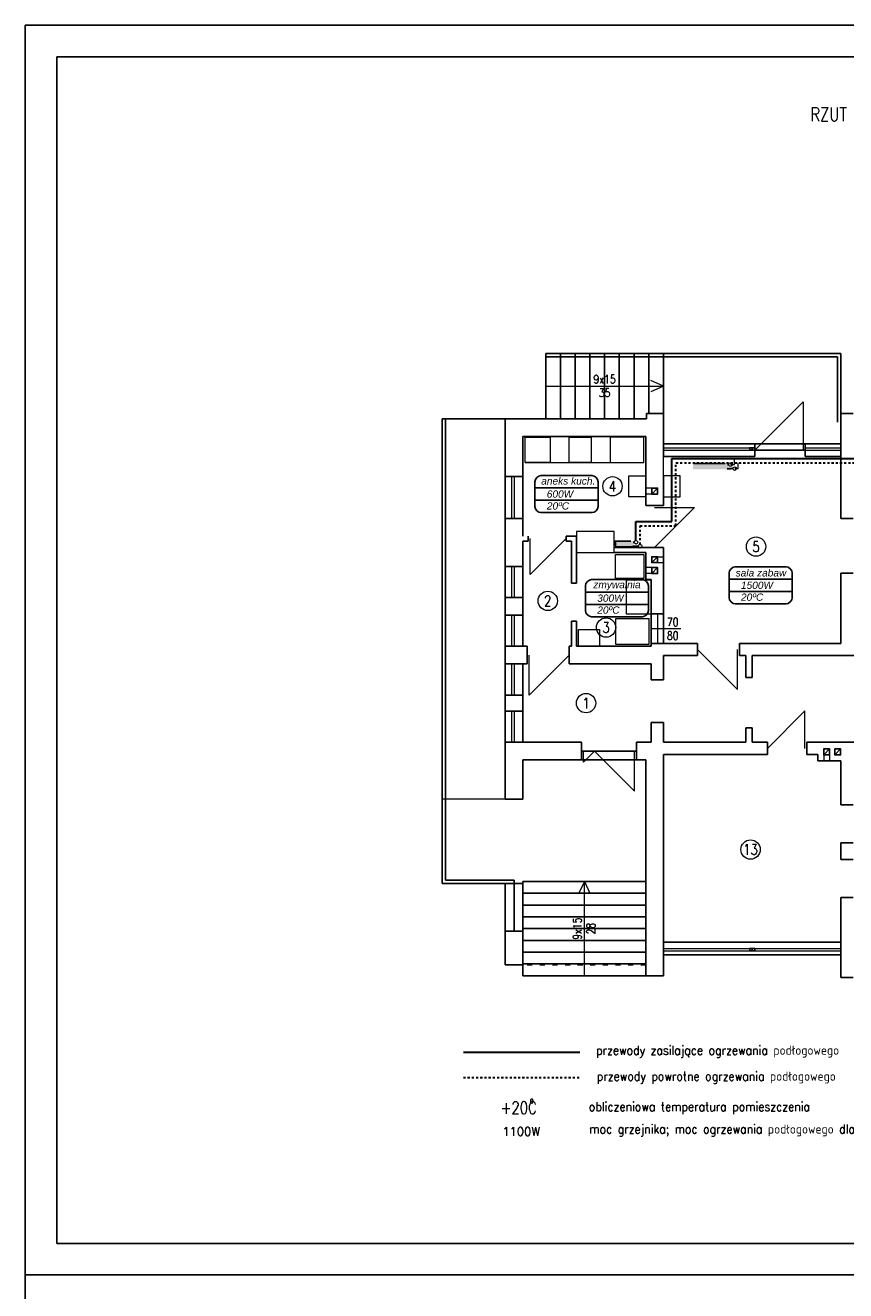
# Model space of a CAD drawing. Header units: centimetres. Extents: x 16800 to 40740, y -5708 to 2993.
# Tile 30 of 34: x 30160 to 32110, y -14 to 2993. Entities that reach past the tile are written whole.
import ezdxf
from ezdxf.enums import TextEntityAlignment as Align

# ---------------------------------------------------------------- set-up
doc = ezdxf.new("R2010")
doc.units = ezdxf.units.CM
doc.header["$MEASUREMENT"] = 0
doc.linetypes.add('3', pattern=[1, 0.5, -0.5])
doc.linetypes.add('ACAD_ISO03W100', pattern=[30, 12, -18])
doc.layers.get('defpoints').update_dxf_attribs({"color": 6})
for name, color, linetype, lineweight in [('INSTALACJA CO', 7, 'Continuous', 25), ('instalacja wody', 5, 'Continuous', 25), ('is_co_opis', 7, 'Continuous', 30), ('linia pomocnicza', 7, 'Continuous', 18), ('linia widokowa', 8, 'Continuous', 25), ('opis', 253, 'Continuous', 20), ('opisy', 7, 'Continuous', 18), ('wymiary', 7, 'Continuous', 18)]:
    doc.layers.add(name, color=color, linetype=linetype, lineweight=lineweight)
doc.layers.add('napisy', color=7, linetype='Continuous')
doc.layers.add('SAN_Etykiety pomieszczeń na rzucie', color=7, linetype='Continuous')
doc.styles.add('Etykiety pomieszczeń na rzucie', font='ariali.ttf')
doc.styles.add('OZD_C', font='romans.shx', dxfattribs={"width": 0.8})
doc.styles.get("Standard").update_dxf_attribs({"font": 'romanc.shx', "width": 0.8})

msp = doc.modelspace()

# ---------------------------------------------------------------- hatches: boundary and pattern name
at = {"layer": 'INSTALACJA CO'}
for points in [[(31746.891, 1937.639), (31746.891, 1951.32), (31829.772, 1951.32), (31829.772, 1937.639)], [(31562.993, 1753.122), (31562.993, 1766.781), (31605.139, 1766.781), (31605.139, 1753.1)]]:
    msp.add_hatch(color=256, dxfattribs=at).paths.add_polyline_path(points)

# ---------------------------------------------------------------- linework, layer by layer
at = {"layer": 'defpoints'}
for p, q in [((30160, 23), (30160, 2993)), ((30160, 2993), (34360, 2993)), ((30235, 98), (30235, 2918)), ((30235, 2918), (34285, 2918)), ((34285, 98), (30235, 98)), ((30160, 23), (34360, 23)), ((30160, -2947), (30160, 23)), ((30160, 23), (34360, 23))]:
    msp.add_line(p, q, dxfattribs=at)
at = {"layer": 'instalacja wody', "color": 0, "lineweight": 20}
for centre in [(31836.299, 1948.926), (31846.299, 1939.362), (31611.666, 1764.387), (31621.666, 1754.823)]:
    msp.add_circle(centre, 4.294, dxfattribs=at)
at = {"layer": 'linia pomocnicza'}
for p, q in [((31397, 2135.5), (31677, 2135.5)), ((31677, 2135.5), (31647, 2149)), ((31677, 2135.5), (31647, 2122)), ((31894, 1983), (32009, 2098)), ((32009, 2098), (32009, 1983)), ((31677, 1989), (31894, 1989)), ((32014, 1989), (32099, 1989)), ((31677, 1983), (31894, 1983)), ((31677, 1922), (31677, 1968)), ((31845.946, 1948.926), (31845.946, 1963.247)), ((32014, 1983), (32099, 1983)), ((31348, 1954), (31630, 1954)), ((31836.299, 1948.926), (31845.946, 1948.926)), ((31842.005, 1939.362), (31839.29, 1939.362)), ((31846.299, 1939.362), (31854.78, 1939.362)), ((31854.78, 1939.362), (31854.78, 1953.247)), ((31316, 1921), (31316, 1821)), ((31322, 1921), (31322, 1821)), ((31649, 1893), (31635, 1893)), ((31649, 1879), (31635, 1879)), ((31656, 1847), (31751, 1847)), ((31751, 1847), (31656, 1752)), ((31445.5, 1773), (31360.5, 1688)), ((31360.5, 1688), (31360.5, 1773)), ((31562.993, 1766.781), (31562.993, 1753.122)), ((31605.083, 1753.122), (31562.993, 1753.122)), ((31617.372, 1754.823), (31614.657, 1754.823)), ((31663, 1730), (31677, 1730)), ((31663, 1716), (31677, 1716)), ((31316, 1707), (31316, 1633)), ((31322, 1707), (31322, 1633)), ((31649, 1704), (31635, 1704)), ((31649, 1690), (31635, 1690)), ((31662.5, 1594), (31662.5, 1524)), ((31316, 1591), (31316, 1517)), ((31322, 1591), (31322, 1517)), ((31648, 1559), (31718, 1559)), ((31758, 1509.5), (31853, 1414.5)), ((31853, 1414.5), (31853, 1509.5)), ((31316, 1475), (31316, 1401)), ((31322, 1475), (31322, 1401)), ((31453, 1496), (31358, 1401)), ((31358, 1401), (31358, 1496)), ((31316, 1363), (31316, 1289)), ((31322, 1363), (31322, 1289)), ((32013, 1363.5), (31924, 1274.5)), ((32013, 1274.5), (32013, 1363.5)), ((31513, 1268), (31487, 1242)), ((31487, 1242), (31487, 1268)), ((31513, 1268), (31608, 1173)), ((31608, 1173), (31608, 1268)), ((32058, 1259), (32058, 1245)), ((32072, 1259), (32072, 1245)), ((31301, 1154), (31151, 1154)), ((31489, 958), (31476, 930)), ((31489, 734), (31489, 958)), ((31489, 958), (31502, 930)), ((31677, 799), (32099, 799)), ((31677, 793), (32099, 793))]:
    msp.add_line(p, q, dxfattribs=at)
for points in [[(31348, 2014), (31408, 2014), (31408, 1954), (31348, 1954), (31348, 2014)], [(31453, 2014), (31505, 2014), (31505, 1954), (31453, 1954), (31453, 2014)], [(31550, 2014), (31550, 1954), (31630, 1954), (31630, 2014), (31550, 2014)], [(31595, 1922), (31635, 1922), (31635, 1872), (31595, 1872), (31595, 1922)], [(31717, 1922), (31677, 1922), (31677, 1872), (31717, 1872), (31717, 1922)], [(31470, 1740), (31560, 1740), (31560, 1790), (31470, 1790), (31470, 1740)], [(31630, 1678), (31563, 1678), (31563, 1735), (31630, 1735), (31630, 1678)], [(31648, 1594), (31648, 1674), (31588, 1674), (31588, 1594), (31648, 1594)], [(31643, 1582), (31563, 1582), (31563, 1522), (31643, 1522), (31643, 1582)], [(31525, 1557), (31525, 1517), (31475, 1517), (31475, 1557), (31525, 1557)]]:
    msp.add_lwpolyline(points, dxfattribs=at)
for centre in [(31555.872, 1897.401), (31897, 1754), (31402, 1625), (31540.584, 1561.621), (31493, 1382), (31884, 1034)]:
    msp.add_circle(centre, 23, dxfattribs=at)
at = {"layer": 'linia widokowa'}
for p, q in [((31397, 2213), (31397, 2058)), ((31677, 2213), (31397, 2213)), ((32091, 2205), (31397, 2205)), ((31432, 2213), (31432, 2058)), ((31467, 2213), (31467, 2058)), ((31502, 2213), (31502, 2058)), ((31537, 2213), (31537, 2058)), ((31572, 2213), (31572, 2058)), ((31607, 2213), (31607, 2058)), ((31642, 2213), (31642, 2070)), ((32099, 2213), (31677, 2213)), ((31677, 2213), (31677, 2070)), ((32091, 2050), (32091, 2205)), ((32099, 2070), (32099, 2213)), ((31151, 953), (31151, 2058)), ((31301, 2058), (31151, 2058)), ((31159, 961), (31159, 2058)), ((31301, 2058), (31301, 1154)), ((31301, 2058), (31637, 2058)), ((31677, 2070), (31637, 2070)), ((31637, 2070), (31637, 2058)), ((31677, 2070), (31677, 1998)), ((32099, 2070), (32099, 1821)), ((32099, 2070), (32128, 2070)), ((31343, 2016), (31343, 1779)), ((31343, 2016), (31635, 2016)), ((31635, 2016), (31635, 1852)), ((31677, 1998), (32099, 1998)), ((31677, 1968), (31677, 1998)), ((31888, 1989), (31888, 1983)), ((31894, 1998), (31894, 1968)), ((32014, 1998), (32014, 1968)), ((31677, 1968), (31894, 1968)), ((31894, 1983), (32014, 1983)), ((32014, 1968), (32099, 1968)), ((31823.839, 1951.32), (31748.839, 1951.32)), ((31343, 1921), (31301, 1921)), ((31677, 1922), (31677, 1852)), ((31677, 1852), (31635, 1852)), ((31343, 1821), (31301, 1821)), ((32099, 1821), (32128, 1821)), ((31355.5, 1767), (31355.5, 1779)), ((31470, 1779), (31445.5, 1779)), ((31445.5, 1767), (31445.5, 1779)), ((31470, 1779), (31470, 1667)), ((31343, 1767), (31343, 1517)), ((31355.5, 1767), (31343, 1767)), ((31458, 1767), (31445.5, 1767)), ((31458, 1767), (31458, 1667)), ((31635, 1752), (31560, 1752)), ((31562.993, 1756.181), (31562.993, 1768.681)), ((31599.206, 1766.781), (31562.993, 1766.781)), ((31677, 1752), (31635, 1752)), ((31677, 1752), (31677, 1594)), ((31635, 1740), (31560, 1740)), ((31635, 1740), (31635, 1676)), ((31343, 1707), (31301, 1707)), ((32099, 1691), (32099, 1524)), ((32099, 1691), (32128, 1691)), ((31470, 1667), (31458, 1667)), ((31635, 1676), (31648, 1676)), ((31648, 1676), (31648, 1594)), ((31343, 1633), (31301, 1633)), ((31677, 1594), (31648, 1594)), ((31648, 1524), (31648, 1594)), ((31677, 1524), (31677, 1594)), ((31343, 1591), (31301, 1591)), ((31458, 1577), (31458, 1517)), ((31470, 1577), (31458, 1577)), ((31470, 1577), (31470, 1517)), ((31343, 1517), (31301, 1517)), ((31343, 1517), (31353, 1517)), ((31353, 1475), (31353, 1517)), ((31453, 1517), (31458, 1517)), ((31453, 1475), (31453, 1517)), ((31470, 1517), (31648, 1517)), ((31648, 1524), (31758, 1524)), ((31648, 1517), (31648, 1524)), ((31758, 1495), (31758, 1524)), ((31858, 1524), (32099, 1524)), ((31858, 1495), (31858, 1524)), ((31343, 1475), (31301, 1475)), ((31343, 1475), (31353, 1475)), ((31343, 1475), (31343, 1289)), ((31453, 1475), (31648, 1475)), ((31648, 1475), (31648, 1437)), ((31677, 1495), (31758, 1495)), ((31677, 1495), (31677, 1437)), ((31858, 1495), (31873, 1495)), ((31873, 1495), (31873, 1443)), ((31888, 1495), (32347, 1495)), ((31888, 1495), (31888, 1443)), ((31648, 1437), (31677, 1437)), ((31873, 1443), (31888, 1443)), ((31343, 1401), (31301, 1401)), ((31343, 1363), (31301, 1363)), ((31648, 1336), (31648, 1289)), ((31648, 1336), (31677, 1336)), ((31677, 1336), (31677, 1289)), ((31873, 1323), (31873, 1289)), ((31873, 1323), (31888, 1323)), ((31888, 1323), (31888, 1289)), ((31343, 1289), (31301, 1289)), ((31343, 1289), (31482, 1289)), ((31482, 1289), (31482, 1247)), ((31482, 1268), (31613, 1268)), ((31613, 1289), (31648, 1289)), ((31613, 1289), (31613, 1247)), ((31677, 1289), (31873, 1289)), ((31888, 1289), (31924, 1289)), ((31924, 1289), (31924, 1260)), ((32018, 1289), (32236, 1289)), ((32018, 1289), (32018, 1260)), ((31343, 1247), (31482, 1247)), ((31343, 1154), (31343, 1247)), ((31482, 1247), (31613, 1247)), ((31613, 1247), (31635, 1247)), ((31635, 1247), (31635, 734)), ((31677, 1260), (31924, 1260)), ((31677, 1260), (31677, 784)), ((32018, 1260), (32044, 1260)), ((32044, 1260), (32044, 1245)), ((32044, 1245), (32099, 1245)), ((32099, 1245), (32099, 1140)), ((31301, 1154), (31343, 1154)), ((32128, 1140), (32099, 1140)), ((32099, 1050), (32099, 1010)), ((32128, 1050), (32099, 1050)), ((32128, 1010), (32099, 1010)), ((31343, 953), (31151, 953)), ((31322, 961), (31159, 961)), ((31301, 840), (31301, 953)), ((31322, 840), (31322, 961)), ((31635, 958), (31343, 958)), ((31343, 734), (31343, 958)), ((31635, 930), (31343, 930)), ((32099, 920), (32099, 784)), ((32128, 920), (32099, 920)), ((31635, 902), (31343, 902)), ((31635, 874), (31343, 874)), ((31635, 846), (31343, 846)), ((31301, 840), (31343, 840)), ((31301, 840), (31301, 760)), ((31343, 760), (31343, 840)), ((31635, 818), (31343, 818)), ((32099, 814), (31677, 814)), ((31635, 790), (31343, 790)), ((31677, 784), (32099, 784)), ((31677, 784), (31677, 734)), ((31888, 799), (31888, 793)), ((32099, 784), (32099, 730)), ((31301, 760), (31343, 760)), ((31635, 762), (31343, 762)), ((31635, 734), (31343, 734)), ((31635, 734), (31677, 734)), ((32099, 730), (32128, 730))]:
    msp.add_line(p, q, dxfattribs=at)
at = {"layer": 'linia widokowa', "linetype": 'ACAD_ISO03W100'}
msp.add_line((31635, 760), (31343, 760), dxfattribs=at)
at = {"layer": 'linia widokowa'}
for points in [[(31888, 1989), (31882, 1989), (31882, 1983), (31894, 1983), (31894, 1989), (31888, 1989)], [(31663, 1886), (31663, 1893), (31649, 1893), (31649, 1879), (31663, 1879), (31663, 1893), (31649, 1879)], [(31663, 1723), (31663, 1730), (31649, 1730), (31649, 1716), (31663, 1716), (31663, 1730), (31649, 1716)], [(31663, 1697), (31663, 1704), (31649, 1704), (31649, 1690), (31663, 1690), (31663, 1704), (31649, 1690)], [(32072, 1266), (32072, 1273), (32058, 1273), (32058, 1259), (32072, 1259), (32072, 1273), (32058, 1259)], [(32098, 1266), (32098, 1273), (32084, 1273), (32084, 1259), (32098, 1259), (32098, 1273), (32084, 1259)], [(31888, 799), (31882, 799), (31882, 793), (31894, 793), (31894, 799), (31888, 799)]]:
    msp.add_lwpolyline(points, dxfattribs=at)
at = {"layer": 'SAN_Etykiety pomieszczeń na rzucie', "color": 0}
for points in [[(31371.497, 1864.093), (31371.497, 1893.493), (31521.497, 1893.493), (31521.497, 1864.093), (31371.497, 1864.093)], [(31833.014, 1647.294), (31833.014, 1676.694), (31983.014, 1676.694), (31983.014, 1647.294), (31833.014, 1647.294)], [(31491.473, 1616.644), (31491.473, 1646.044), (31641.473, 1646.044), (31641.473, 1616.644), (31491.473, 1616.644)]]:
    msp.add_lwpolyline(points, dxfattribs=at)
for points in [[(31371.497, 1893.493), (31371.497, 1894.843), (31371.497, 1906.843), (31371.497, 1908.193), (31371.497, 1908.193), (31371.497, 1915.543), (31378.847, 1922.893), (31386.197, 1922.893), (31386.197, 1922.893), (31387.547, 1922.893), (31505.447, 1922.893), (31506.797, 1922.893), (31506.797, 1922.893), (31514.147, 1922.893), (31521.497, 1915.543), (31521.497, 1908.193), (31521.497, 1908.193), (31521.497, 1906.843), (31521.497, 1894.843), (31521.497, 1893.493)], [(31371.497, 1864.093), (31371.497, 1862.743), (31371.497, 1850.743), (31371.497, 1849.393), (31371.497, 1849.393), (31371.497, 1842.043), (31378.847, 1834.693), (31386.197, 1834.693), (31386.197, 1834.693), (31387.547, 1834.693), (31505.447, 1834.693), (31506.797, 1834.693), (31506.797, 1834.693), (31514.147, 1834.693), (31521.497, 1842.043), (31521.497, 1849.393), (31521.497, 1849.393), (31521.497, 1850.743), (31521.497, 1862.743), (31521.497, 1864.093)], [(31833.014, 1676.694), (31833.014, 1678.044), (31833.014, 1690.044), (31833.014, 1691.394), (31833.014, 1691.394), (31833.014, 1698.744), (31840.364, 1706.094), (31847.714, 1706.094), (31847.714, 1706.094), (31849.064, 1706.094), (31966.964, 1706.094), (31968.314, 1706.094), (31968.314, 1706.094), (31975.664, 1706.094), (31983.014, 1698.744), (31983.014, 1691.394), (31983.014, 1691.394), (31983.014, 1690.044), (31983.014, 1678.044), (31983.014, 1676.694)], [(31491.473, 1646.044), (31491.473, 1647.394), (31491.473, 1659.394), (31491.473, 1660.744), (31491.473, 1660.744), (31491.473, 1668.094), (31498.823, 1675.444), (31506.173, 1675.444), (31506.173, 1675.444), (31507.523, 1675.444), (31625.423, 1675.444), (31626.773, 1675.444), (31626.773, 1675.444), (31634.123, 1675.444), (31641.473, 1668.094), (31641.473, 1660.744), (31641.473, 1660.744), (31641.473, 1659.394), (31641.473, 1647.394), (31641.473, 1646.044)], [(31833.014, 1647.294), (31833.014, 1645.944), (31833.014, 1633.944), (31833.014, 1632.594), (31833.014, 1632.594), (31833.014, 1625.244), (31840.364, 1617.894), (31847.714, 1617.894), (31847.714, 1617.894), (31849.064, 1617.894), (31966.964, 1617.894), (31968.314, 1617.894), (31968.314, 1617.894), (31975.664, 1617.894), (31983.014, 1625.244), (31983.014, 1632.594), (31983.014, 1632.594), (31983.014, 1633.944), (31983.014, 1645.944), (31983.014, 1647.294)], [(31491.473, 1616.644), (31491.473, 1615.294), (31491.473, 1603.294), (31491.473, 1601.944), (31491.473, 1601.944), (31491.473, 1594.594), (31498.823, 1587.244), (31506.173, 1587.244), (31506.173, 1587.244), (31507.523, 1587.244), (31625.423, 1587.244), (31626.773, 1587.244), (31626.773, 1587.244), (31634.123, 1587.244), (31641.473, 1594.594), (31641.473, 1601.944), (31641.473, 1601.944), (31641.473, 1603.294), (31641.473, 1615.294), (31641.473, 1616.644)]]:
    msp.add_open_spline(points, degree=3, knots=[0, 0, 0, 0, 0.05, 0.05, 0.05, 0.050001, 0.1, 0.1, 0.1, 0.100001, 0.15000001, 0.15000001, 0.15000001, 0.15000101, 0.2, 0.2, 0.2, 0.200001, 1, 1, 1, 1], dxfattribs=at)
at = {"layer": 'wymiary', "color": 22, "lineweight": 30}
for p, q in [((31696.627, 1963.247), (32579.679, 1963.247)), ((31696.627, 1813.656), (31696.627, 1963.247)), ((31829.316, 1948.926), (31832.005, 1948.926)), ((31611.666, 1813.656), (31696.627, 1813.656)), ((31611.666, 1768.681), (31611.666, 1813.656)), ((31604.683, 1764.387), (31607.372, 1764.387)), ((31201.464, 552.279), (31477.946, 552.279))]:
    msp.add_line(p, q, dxfattribs=at)
at = {"layer": 'wymiary', "color": 22, "linetype": '3', "lineweight": 30, "ltscale": 10}
for p, q in [((31706.627, 1953.247), (32589.089, 1953.247)), ((31706.627, 1803.656), (31706.627, 1953.247)), ((31621.666, 1759.117), (31621.666, 1803.656)), ((31621.666, 1803.656), (31706.627, 1803.656)), ((31201.464, 492.279), (31477.946, 492.279))]:
    msp.add_line(p, q, dxfattribs=at)
at = {"layer": 'wymiary', "color": 22, "linetype": '3', "lineweight": 30, "ltscale": 20}
for p, q in [((31828.55, 1939.362), (31842.005, 1939.362)), ((31603.916, 1754.823), (31617.372, 1754.823))]:
    msp.add_line(p, q, dxfattribs=at)

# ---------------------------------------------------------------- texts
at = {"layer": 'is_co_opis', "color": 0, "lineweight": 18, "style": 'OZD_C', "width": 0.880585}
for s, p in [('przewody zasilające ogrzewania podłogowego', (31516.778, 546.19)), ('przewody powrotne ogrzewania podłogowego', (31518.527, 484.498)), ('obliczeniowa temperatura pomieszczenia', (31499.62, 412.307)), ('moc grzejnika; moc ogrzewania podłogowego dla danego pomieszczenia', (31500.601, 358.814))]:
    msp.add_text(s, height=21.6, dxfattribs=at).set_placement(p)
at = {"layer": 'linia pomocnicza', "width": 0.8}
for s, height, p in [('9x15', 20, (31537, 2152)), ('35', 20, (31537, 2119.619)), ('4', 25, (31555.872, 1897.401)), ('5', 25, (31897, 1754)), ('2', 25, (31402, 1625)), ('3', 25, (31540.584, 1561.621)), ('70', 20, (31699, 1575)), ('80', 20, (31699, 1542.619)), ('1', 25, (31493, 1382)), ('13', 25, (31884, 1034))]:
    msp.add_text(s, height=height, dxfattribs=at).set_placement(p, align=Align.MIDDLE)
for s, p in [('9x15', (31472, 846)), ('28', (31504.381, 846))]:
    msp.add_text(s, height=20, rotation=90, dxfattribs=at).set_placement(p, align=Align.MIDDLE)
at = {"layer": 'napisy', "ltscale": 0.05, "width": 0.777778}
for s, height, p in [('+20C', 29.5864, (31289.907, 405.566)), ('o', 14.793, (31359.32, 431.228))]:
    msp.add_text(s, height=height, dxfattribs=at).set_placement(p)
at = {"layer": 'opis', "color": 7}
msp.add_text('1100W', height=19.992, dxfattribs=at).set_placement((31294.266, 353.804))
at = {"layer": 'opisy', "color": 0, "lineweight": 30, "width": 0.8}
msp.add_text('RZUT PARTERU - INSTALACJA C.O.', height=32, dxfattribs=at).set_placement((32026.195, 2765.423))
at = {"layer": 'SAN_Etykiety pomieszczeń na rzucie', "style": 'Etykiety pomieszczeń na rzucie'}
for s, p in [('aneks kuch.', (31386.415, 1901.415)), ('600W', (31399.599, 1870.349)), ('20ºC ', (31399.749, 1842.052)), ('sala zabaw', (31848.474, 1682.991)), ('zmywalnia', (31510.183, 1655.049)), ('1500W', (31861.116, 1653.55)), ('300W', (31519.575, 1622.9)), ('20ºC ', (31861.266, 1625.253)), ('20ºC ', (31519.724, 1594.602))]:
    msp.add_text(s, height=17.25, dxfattribs=at).set_placement(p)

doc.saveas('drawing.dxf')
